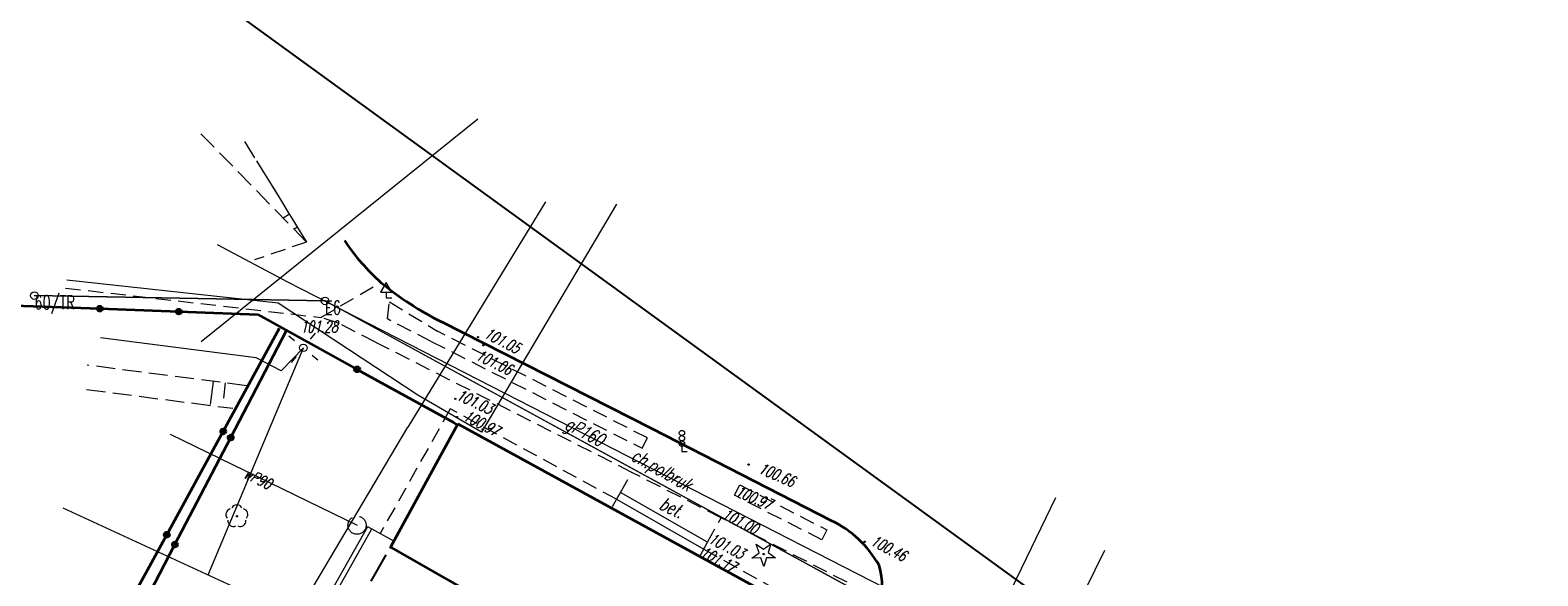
# Model space of a CAD drawing. Header units: metres. Extents: x 7501691 to 7504871, y 5814048 to 5814963.
# Tile 8 of 89: x 7501881 to 7501980, y 5814668 to 5814704. Entities that reach past the tile are written whole.
import ezdxf
from ezdxf.enums import TextEntityAlignment as Align

# ---------------------------------------------------------------- set-up
doc = ezdxf.new("R2010")
doc.units = ezdxf.units.M
doc.header["$MEASUREMENT"] = 0
for name, pattern in [('1', [0]), ('11', [3, 2.5, -0.5]), ('BUD', [0]), ('BUW', [1.5, 1, -0.5]), ('BZN', [2.5, 2, -0.5]), ('GDE', [0]), ('KOC', [1.5, 1, -0.5]), ('KOJ', [0]), ('SCH', [0]), ('UEB', [0]), ('UPE', [0]), ('UPG', [0]), ('UPK', [0]), ('UPT', [0]), ('UPW', [0]), ('WJD', [0]), ('WSQ', [1.75, 1.25, -0.5])]:
    doc.linetypes.add(name, pattern=pattern)
doc.layers.get('0').update_dxf_attribs({"linetype": 'CONTINUOUS'})
for name, color, linetype, lineweight in [('Dzialki', 7, 'GDE', 18), ('EBTPO_L_2', 7, 'CONTINUOUS', 15), ('EBTPO_L_6', 7, 'WJD', 18), ('EBUPO_L_6', 7, 'BUW', 25), ('EBUPP_L_1', 7, 'BUD', 35), ('EBUPP_L_3', 7, '1', 35), ('EDZPD_L_0', 7, 'GDE', 20), ('EDZPP_T_0', 7, 'CONTINUOUS', 15), ('Numery_punktow', 7, 'CONTINUOUS', 9), ('Punkty', 7, 'CONTINUOUS', 18), ('SDROK_T_1', 7, 'CONTINUOUS', 18), ('SDROZ_T_0', 7, 'CONTINUOUS', 18), ('SDROZ_T_1', 7, 'CONTINUOUS', 18), ('SDRPK_L_0', 7, 'KOJ', 35), ('SDRPK_L_2', 7, 'KOC', 18), ('SDRPK_L_5', 7, '11', 18), ('SZOPO_L_0', 7, 'CONTINUOUS', 35), ('SZOPO_L_4', 7, 'CONTINUOUS', 35), ('SZZPZ_T_0', 3, 'CONTINUOUS', 18), ('UEEPA_T_3', 1, 'CONTINUOUS', 18), ('UEEPON_L_1', 1, 'UEB', 15), ('UGGOO_T_1', 2, 'CONTINUOUS', 18), ('UGGPOR_L_0', 2, 'UPG', 15), ('UKKPOD_L_4', 14, 'UPK', 18), ('UTTPO_L_1', 30, 'UPT', 15), ('UWWOO_T_0', 150, 'CONTINUOUS', 15), ('UWWPO_L_0', 150, 'UPW', 15), ('UWWPO_L_1', 150, 'UPW', 15), ('UWWPO_L_4', 5, 'UPW', 18), ('WUKOS_T_1', 7, 'CONTINUOUS', 15), ('WUKPS_L_2', 7, 'WSQ', 18), ('WUKPS_L_6', 7, 'WSQ', 18)]:
    doc.layers.add(name, color=color, linetype=linetype, lineweight=lineweight)
doc.styles.get("Standard").update_dxf_attribs({"font": 'Simplex.SHX', "width": 0.75})

# ---------------------------------------------------------------- blocks, each defined once
blk = doc.blocks.new('GRT')
at = {"linetype": 'Continuous'}
blk.add_circle((0, 0), 0.25, dxfattribs=at)
blk = doc.blocks.new('ZND')
at = {"linetype": 'Continuous'}
for p, q in [((0, 1.025), (-0.375, 0.375)), ((0.375, 0.375), (0, 1.025)), ((-0.375, 0.375), (0.375, 0.375)), ((0, 0.375), (0, 0)), ((0, 0), (0.375, 0))]:
    blk.add_line(p, q, dxfattribs=at)
blk = doc.blocks.new('ZNS')
at = {"linetype": 'Continuous'}
for p, q in [((0, 0.35), (0, 0)), ((0, 0), (0.35, 0))]:
    blk.add_line(p, q, dxfattribs=at)
for centre in [(0, 1.225), (0, 0.875), (0, 0.525)]:
    blk.add_circle(centre, 0.175, dxfattribs=at)
blk = doc.blocks.new('DIG')
at = {"color": 8, "linetype": 'Continuous', "lineweight": 5}
for p, q in [((-0.78225, -0.26495), (-0.3012, 0.09375)), ((-0.3012, 0.09375), (-0.4937, 0.6621)), ((-0.4937, 0.6621), (-0.0039, 0.31545)), ((-0.0039, 0.31545), (0.4771, 0.67415)), ((0.4771, 0.67415), (0.2988, 0.1012)), ((0.2988, 0.1012), (0.7886, -0.24545)), ((-0.18225, -0.2575), (-0.78225, -0.26495)), ((0.01025, -0.82585), (-0.18225, -0.2575)), ((0.1886, -0.2529), (0.01025, -0.82585)), ((0.7886, -0.24545), (0.1886, -0.2529))]:
    blk.add_line(p, q, dxfattribs=at)
blk.add_circle((0, 0), 0.045, dxfattribs=at)
blk = doc.blocks.new('DLI')
at = {"color": 8, "linetype": 'Continuous', "lineweight": 5}
blk.add_circle((0, 0), 0.045, dxfattribs=at)
for centre, start, end in [((-0.357, 0.116), 102.14447, 221.86002), ((0, 0.375), 30.14012, 149.85988), ((0.357, 0.116), 318.13998, 77.85553), ((-0.22, -0.303), 174.14818, 293.85423), ((0.22, -0.303), 246.14577, 5.85182)]:
    blk.add_arc(centre, 0.375, start, end, dxfattribs=at)
blk = doc.blocks.new('SLS')
at = {"linetype": 'Continuous'}
blk.add_circle((0, 0), 0.25, dxfattribs=at)
blk = doc.blocks.new('LAT')
at = {"linetype": 'Continuous'}
for p, q in [((0, 0.75), (0, 1.25)), ((-1.25, 0), (-0.75, 0)), ((0.75, 0), (1.25, 0)), ((0, -0.75), (0, -1.25))]:
    blk.add_line(p, q, dxfattribs=at)
blk = doc.blocks.new('WSU')
at = {"linetype": 'Continuous'}
blk.add_circle((0, 0), 0.045, dxfattribs=at)

msp = doc.modelspace()

# ---------------------------------------------------------------- linework, layer by layer
at = {"color": 6, "linetype": 'Continuous'}
msp.add_lwpolyline([(7501690.64264, 5814853.18776), (7502800.37644, 5814047.53357), (7501712.58653, 5814047.53357), (7502621.69049, 5814962.90721)], dxfattribs=at)
at = {"layer": 'Dzialki'}
for p, q in [((7501900.15, 5814686.32), (7501880.93, 5814686.67)), ((7501936.76, 5814666.35), (7501900.15, 5814686.32))]:
    msp.add_line(p, q, dxfattribs=at)
at = {"layer": 'EBTPO_L_2', "linetype": 'SCH'}
for p, q in [((7501919.16587, 5814672.72012), (7501919.6945, 5814673.64788)), ((7501919.42239, 5814673.20495), (7501925.19089, 5814669.9181)), ((7501925.43963, 5814670.37435), (7501919.6945, 5814673.64788)), ((7501924.93437, 5814669.43327), (7501925.43963, 5814670.37435))]:
    msp.add_line(p, q, dxfattribs=at)
at = {"layer": 'EBTPO_L_6', "linetype": 'SCH'}
for p, q in [((7501900.77638, 5814667.50011), (7501902.98178, 5814671.40765)), ((7501901.03896, 5814667.32279), (7501903.24353, 5814671.26113)), ((7501902.96802, 5814671.41535), (7501903.24353, 5814671.26113)), ((7501903.24353, 5814671.26113), (7501904.67838, 5814670.45576))]:
    msp.add_line(p, q, dxfattribs=at)
at = {"layer": 'EBUPO_L_6', "linetype": 'BZN'}
msp.add_line((7501903.20175, 5814667.78817), (7501904.47604, 5814670.05034), dxfattribs=at)
at = {"layer": 'EBUPP_L_1', "linetype": 'BUD'}
msp.add_line((7501908.944, 5814678.19994), (7501930.33477, 5814666.47252), dxfattribs=at)
at = {"layer": 'EBUPP_L_3', "linetype": 'BUD'}
for p, q in [((7501908.944, 5814678.19994), (7501904.47604, 5814670.05034)), ((7501904.47604, 5814670.05034), (7501911.81148, 5814665.84785))]:
    msp.add_line(p, q, dxfattribs=at)
at = {"layer": 'EDZPD_L_0', "linetype": 'GDE'}
for p in [(7501880.92543, 5814686.67463), (7501936.76315, 5814666.34556)]:
    msp.add_line(p, (7501900.15357, 5814686.31773), dxfattribs=at)
at = {"layer": 'SDRPK_L_0', "linetype": 'KOJ'}
for p, q in [((7501921.77777, 5814677.87402), (7501907.85502, 5814684.9311)), ((7501933.64258, 5814671.79252), (7501921.77777, 5814677.87402))]:
    msp.add_line(p, q, dxfattribs=at)
for centre, radius, start, end in [((7501912.83598, 5814697.82362), 13.64903, 213.4127988, 228.8362202), ((7501917.6315, 5814704.25484), 21.65609, 230.4844584, 243.163742), ((7501930.51271, 5814665.30247), 7.20533, 29.4704802, 64.2540368), ((7501933.47686, 5814667.68604), 3.50674, 330.6749344, 19.3389312)]:
    msp.add_arc(centre, radius, start, end, dxfattribs=at)
at = {"layer": 'SDRPK_L_2', "linetype": 'KOC'}
for p, q in [((7501894.83239, 5814696.85584), (7501898.93305, 5814690.21715)), ((7501898.93305, 5814690.21715), (7501895.49359, 5814689.03672)), ((7501882.99514, 5814687.17491), (7501899.88077, 5814685.2328)), ((7501899.88077, 5814685.2328), (7501903.852, 5814687.5482)), ((7501904.27435, 5814685.13551), (7501904.41515, 5814686.25542)), ((7501904.41515, 5814686.25542), (7501907.59015, 5814684.31912)), ((7501901.04172, 5814684.84502), (7501899.88077, 5814685.2328)), ((7501907.1773, 5814683.64912), (7501904.27435, 5814685.13551)), ((7501903.47868, 5814683.59253), (7501901.04172, 5814684.84502)), ((7501921.4649, 5814677.26803), (7501907.59015, 5814684.31912)), ((7501920.44538, 5814674.9841), (7501903.47868, 5814683.59253)), ((7501907.1773, 5814683.64912), (7501921.11205, 5814676.58204)), ((7501921.11205, 5814676.58204), (7501921.4649, 5814677.26803)), ((7501919.6945, 5814673.64788), (7501920.44538, 5814674.9841)), ((7501926.34327, 5814671.98534), (7501920.44538, 5814674.9841)), ((7501927.22494, 5814673.47233), (7501927.5788, 5814674.15832)), ((7501927.5788, 5814674.15832), (7501933.33471, 5814671.17753)), ((7501933.00484, 5814670.52954), (7501927.22494, 5814673.47233)), ((7501925.43963, 5814670.37435), (7501926.34327, 5814671.98534)), ((7501934.67313, 5814667.71709), (7501926.34327, 5814671.98534)), ((7501933.33471, 5814671.17753), (7501933.00484, 5814670.52954))]:
    msp.add_line(p, q, dxfattribs=at)
at = {"layer": 'SDRPK_L_5', "linetype": 'KOC'}
for p, q in [((7501908.43169, 5814679.18148), (7501903.79757, 5814670.93625)), ((7501919.42239, 5814673.20495), (7501908.43169, 5814679.18148)), ((7501925.19089, 5814669.9181), (7501930.53754, 5814666.93416))]:
    msp.add_line(p, q, dxfattribs=at)
at = {"layer": 'SZOPO_L_0'}
for p, q in [((7501877.77, 5814686.09), (7501885.26478, 5814685.81009)), ((7501885.26478, 5814685.81009), (7501890.48739, 5814685.61505)), ((7501890.48739, 5814685.61505), (7501895.71, 5814685.42)), ((7501895.71, 5814685.42), (7501902.27787, 5814681.7988)), ((7501893.91212, 5814677.28933), (7501897.60014, 5814684.36252)), ((7501902.27787, 5814681.7988), (7501908.66, 5814678.28)), ((7501908.66, 5814678.28), (7501908.83, 5814678.18)), ((7501890.22411, 5814670.21614), (7501893.91212, 5814677.28933)), ((7501886.7566, 5814663.56585), (7501890.22411, 5814670.21614))]:
    msp.add_line(p, q, dxfattribs=at)
for centre in [(7501885.26478, 5814685.81009), (7501890.48739, 5814685.61505), (7501902.27787, 5814681.7988), (7501893.91212, 5814677.28933), (7501890.22411, 5814670.21614)]:
    msp.add_circle(centre, 0.17, dxfattribs=at)
at = {"layer": 'SZOPO_L_4'}
for p, q in [((7501893.41978, 5814677.6913), (7501897.14939, 5814684.51666)), ((7501889.69017, 5814670.86594), (7501893.41978, 5814677.6913)), ((7501886.09381, 5814664.28443), (7501889.69017, 5814670.86594))]:
    msp.add_line(p, q, dxfattribs=at)
for centre in [(7501893.41978, 5814677.6913), (7501889.69017, 5814670.86594)]:
    msp.add_circle(centre, 0.17, dxfattribs=at)
at = {"layer": 'UEEPON_L_1', "linetype": 'UPE'}
for p, q in [((7501895.60418, 5814682.55669), (7501885.30664, 5814683.87947)), ((7501892.42791, 5814668.21938), (7501898.71645, 5814683.2194)), ((7501898.71645, 5814683.2194), (7501897.25984, 5814681.69609)), ((7501897.25984, 5814681.69609), (7501895.60418, 5814682.55669)), ((7501894.87827, 5814667.0609), (7501882.82518, 5814672.62153)), ((7501951.69181, 5814669.8198), (7501947.6785, 5814661.66572))]:
    msp.add_line(p, q, dxfattribs=at)
at = {"layer": 'UGGPOR_L_0', "linetype": 'UPG'}
for p, q in [((7501897.68361, 5814687.55722), (7501893.04367, 5814690.03623)), ((7501943.90283, 5814663.90694), (7501897.68361, 5814687.55722)), ((7501948.46085, 5814673.30674), (7501943.90283, 5814663.90694))]:
    msp.add_line(p, q, dxfattribs=at)
at = {"layer": 'UKKPOD_L_4', "linetype": 'UPK'}
msp.add_line((7501910.2606, 5814698.34816), (7501891.96482, 5814683.61669), dxfattribs=at)
at = {"layer": 'UTTPO_L_1', "linetype": 'UPT'}
for p, q in [((7501919.4306, 5814692.72018), (7501910.49394, 5814677.64024)), ((7501897.0439, 5814686.16725), (7501883.07505, 5814687.68487)), ((7501906.28396, 5814680.08933), (7501897.0439, 5814686.16725)), ((7501910.49394, 5814677.64024), (7501906.28396, 5814680.08933))]:
    msp.add_line(p, q, dxfattribs=at)
at = {"layer": 'UWWPO_L_0', "linetype": '1'}
msp.add_line((7501889.91002, 5814677.51097), (7501902.26676, 5814671.49354), dxfattribs=at)
at = {"layer": 'UWWPO_L_0', "linetype": '11'}
msp.add_circle((7501902.26676, 5814671.49354), 0.59994, dxfattribs=at)
at = {"layer": 'UWWPO_L_1', "linetype": 'UPW'}
msp.add_line((7501899.0171, 5814666.82979), (7501905.62437, 5814677.97943), dxfattribs=at)
at = {"layer": 'UWWPO_L_4', "linetype": 'UPW'}
msp.add_line((7501914.74104, 5814692.87942), (7501905.62437, 5814677.97943), dxfattribs=at)
at = {"layer": 'WUKPS_L_2', "linetype": 'WSQ'}
for p, q in [((7501898.93305, 5814690.21715), (7501891.75258, 5814697.57528)), ((7501894.83239, 5814696.85584), (7501898.93305, 5814690.21715)), ((7501897.79287, 5814692.05679), (7501897.38295, 5814691.79675)), ((7501898.32296, 5814691.20696), (7501898.103, 5814691.06694)), ((7501898.85304, 5814690.35713), (7501898.82305, 5814690.33712))]:
    msp.add_line(p, q, dxfattribs=at)
at = {"layer": 'WUKPS_L_6', "linetype": 'WSQ'}
for p, q in [((7501894.95041, 5814680.71573), (7501884.41732, 5814682.07825)), ((7501884.38585, 5814680.46024), (7501894.06234, 5814679.22449))]:
    msp.add_line(p, q, dxfattribs=at)
at = {"layer": 'WUKPS_L_6', "linetype": '1'}
for p, q in [((7501892.76405, 5814680.97861), (7501892.54618, 5814679.47161)), ((7501893.53737, 5814680.89942), (7501893.43839, 5814679.88815))]:
    msp.add_line(p, q, dxfattribs=at)

# ---------------------------------------------------------------- block references
at = {"layer": 'EDZPP_T_0', "rotation": 0.0091424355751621}
msp.add_blockref('GRT', (7501900.15357, 5814686.31773), dxfattribs=at)
at = {"layer": 'Punkty'}
for p in [(7501880.93, 5814686.67), (7501900.15, 5814686.32)]:
    msp.add_blockref('GRT', p, dxfattribs=at)
at = {"layer": 'SDROZ_T_0', "rotation": 0.0091424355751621}
msp.add_blockref('ZND', (7501904.20313, 5814686.51836), dxfattribs=at)
at = {"layer": 'SDROZ_T_1', "rotation": 0.0091424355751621}
msp.add_blockref('ZNS', (7501923.75082, 5814676.36549), dxfattribs=at)
at = {"layer": 'SZZPZ_T_0', "rotation": 0.0091424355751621}
for name, p in [('DLI', (7501894.32108, 5814672.08884)), ('DIG', (7501929.16038, 5814669.58402))]:
    msp.add_blockref(name, p, dxfattribs=at)
at = {"layer": 'UEEPA_T_3'}
for name, rotation in [('LAT', 320.2175085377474), ('SLS', 0.0091424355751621)]:
    msp.add_blockref(name, (7501898.71645, 5814683.2194), dxfattribs=dict(at, rotation=rotation))
at = {"layer": 'WUKOS_T_1', "rotation": 0.0091424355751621}
for p in [(7501910.25959, 5814683.9266), (7501910.25959, 5814683.9266), (7501910.62698, 5814683.38983), (7501908.76456, 5814679.84922), (7501908.87599, 5814678.64284), (7501928.16252, 5814675.50328), (7501935.84313, 5814670.39692)]:
    msp.add_blockref('WSU', p, dxfattribs=at)

# ---------------------------------------------------------------- texts
at = {"layer": 'Numery_punktow', "width": 0.7}
for s, p in [('60/TR', (7501880.93, 5814686.67)), ('E6', (7501900.15, 5814686.32))]:
    msp.add_text(s, height=0.9, dxfattribs=at).set_placement(p, align=Align.TOP_LEFT)
at = {"layer": 'SDROK_T_1', "lineweight": 9, "oblique": 15, "width": 0.7}
for s, rotation, p in [('ch.polbruk', 330.6849988, (7501922.35249, 5814675.04545)), ('bet.', 334.3832936, (7501923.0791, 5814672.66924))]:
    msp.add_text(s, height=0.9, rotation=rotation, dxfattribs=at).set_placement(p, align=Align.MIDDLE)
at = {"layer": 'UGGOO_T_1', "lineweight": 9, "oblique": 15, "width": 0.7}
msp.add_text('gP160', height=0.9, rotation=332.5391578, dxfattribs=at).set_placement((7501917.11429, 5814677.28862), align=Align.CENTER)
at = {"layer": 'UWWOO_T_0', "lineweight": 9, "oblique": 15, "width": 0.7}
msp.add_text('wP90', height=0.75, rotation=334.0350325, dxfattribs=at).set_placement((7501894.703, 5814674.65202))
at = {"layer": 'WUKOS_T_1', "lineweight": 9, "oblique": 15, "width": 0.7}
for s, rotation, p in [('101.28', 0.0091424, (7501898.5165, 5814684.24474)), ('101.05', 332.51363, (7501910.60397, 5814683.94211)), ('101.06', 333.8952424, (7501910.06488, 5814682.48265)), ('101.03', 334.9255593, (7501908.76456, 5814679.84922)), ('100.97', 332.3291569, (7501909.22393, 5814678.47996)), ('100.66', 336.5491517, (7501928.75255, 5814674.98342)), ('100.97', 336.5984383, (7501927.22294, 5814673.47333)), ('101.00', 333.2766458, (7501926.34327, 5814671.98334)), ('101.17', 332.4706049, (7501924.90382, 5814669.48335)), ('101.03', 332.2451336, (7501925.44363, 5814670.37335)), ('100.46', 332.4024789, (7501936.15921, 5814670.22298))]:
    msp.add_text(s, height=0.75, rotation=rotation, dxfattribs=at).set_placement(p)

doc.saveas('drawing.dxf')
